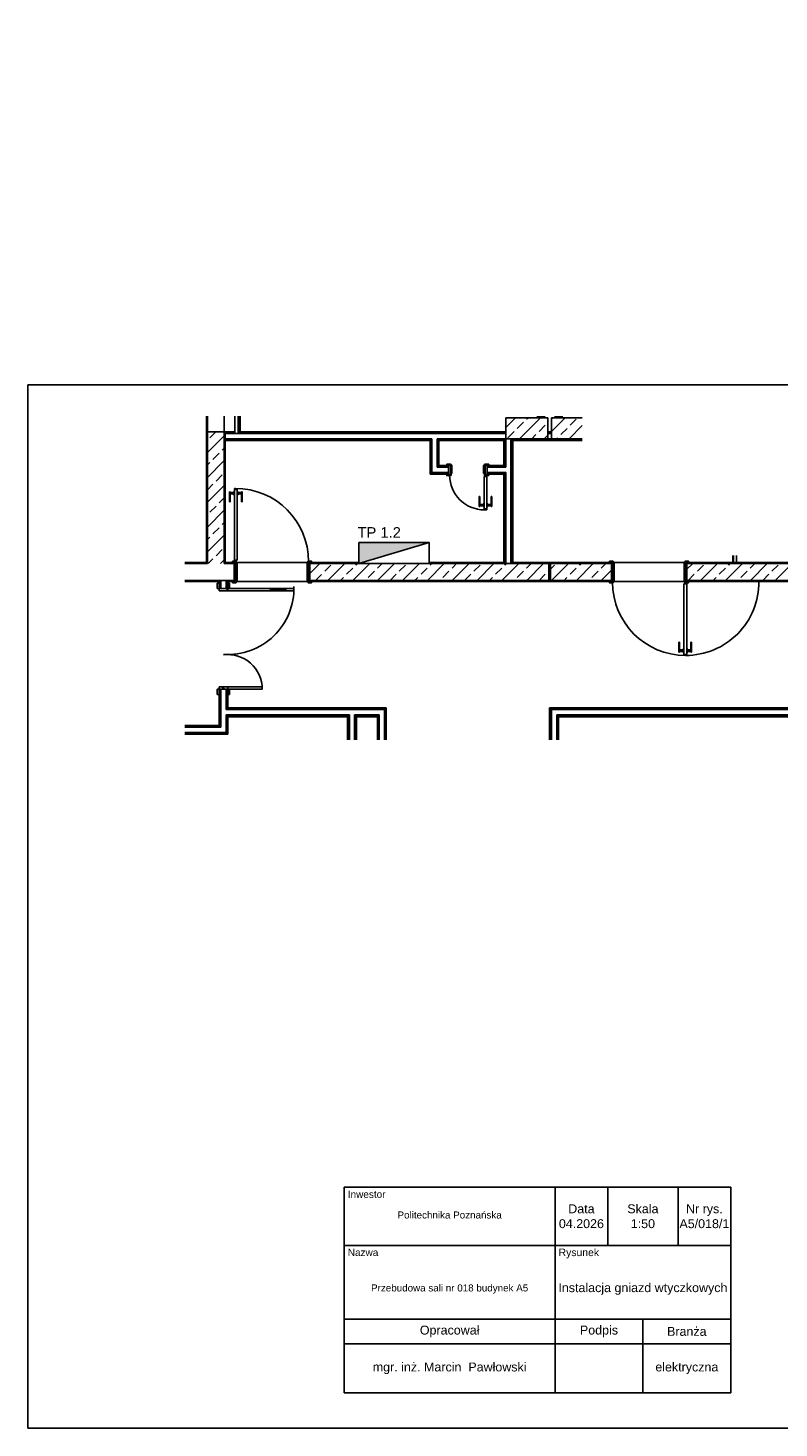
# Model space of a CAD drawing. Header units: millimetres. Extents: x 17842 to 101027, y -6186 to 35801.
# Tile 1 of 14: x 42977 to 53664, y -6186 to 13744. Entities that reach past the tile are written whole.
import ezdxf
from ezdxf.enums import TextEntityAlignment as Align

# ---------------------------------------------------------------- set-up
doc = ezdxf.new("R2010")
doc.units = ezdxf.units.MM
doc.layers.add('A-01$0$A-DOOR-FRAM', color=1, linetype='Continuous', lineweight=5)
doc.layers.add('A-01$0$A-WALL-PATT', color=2, linetype='Continuous', lineweight=5)
doc.layers.add('Gniazda', color=1, linetype='Continuous')
doc.styles.add('ARIAL', font='arial.ttf')
doc.styles.add('CMBiN-E-S-1007-01$0$Standard', font='arial.ttf')
pattern_1 = [(45, (0, 0), (-176.776, 176.776), []), (45, (176.78, 0), (-176.776, 176.776), [125, -62.5])]
pattern_2 = [(108.435, (99.06, 4e-11), (-381.00075, 761.99916), [144.579, -1060.248]), (139.399, (53.34, 137.16), (-2286.00951, 1904.988332), [70.253, -3442.394]), (136.848, (381, 182.88), (-5715.036136, 5333.9611315), [167.12, -8188.863]), (109.983, (259.08, 297.18), (-1142.99442, 3048.002439), [89.19, -4370.301]), (90, (228.6, 4e-11), (-381, 381), [76.2, -304.8]), (118.443, (228.6, 76.2), (2667.0058317, -4952.996557), [207.986, -10191.291]), (84.289, (129.54, 259.08), (-381.024388, -3428.996846), [76.58, -3752.423]), (129.806, (137.16, 335.28), (1524.01458, -1904.988895), [59.514, -2916.191])]

msp = doc.modelspace()

# ---------------------------------------------------------------- hatches: boundary and pattern name
h = msp.add_hatch()
h.set_pattern_fill('FP_15', color=256, style=0, pattern_type=2)
h.set_pattern_definition([(45, (-1e-10, 4e-05), (-176.7767, 176.7767), []), (45, (176.78, 4e-05), (-176.7767, 176.7767), [125, -62.5])])
h.paths.add_polyline_path([(50375, 7896), (50375, 8196), (49775, 8196), (49775, 7896), (50081, 7896)], flags=0)
h = msp.add_hatch()
h.set_pattern_fill('FP_1', color=256, style=0, pattern_type=2)
h.set_pattern_definition(pattern_1)
h.paths.add_polyline_path([(45770, 6120), (45770, 7996), (45530, 7996), (45530, 6120), (45675, 6120)], flags=0)
h = msp.add_hatch()
h.set_pattern_fill('FP_53', color=256, angle=180, style=0, pattern_type=2)
h.set_pattern_definition([(108.435, (99.06, 4e-11), (-381.00075, 761.99916), [144.579, -1060.248]), (139.399, (53.34, 137.16), (-2286.00951, 1904.988332), [70.253, -3442.394]), (136.848, (381, 182.88), (-5715.0361357, 5333.9611315), [167.12, -8188.863]), (109.983, (259.08, 297.18), (-1142.99442, 3048.002439), [89.19, -4370.301]), (90, (228.6, 4e-11), (-381, 381), [76.2, -304.8]), (118.443, (228.6, 76.2), (2667.0058317, -4952.996557), [207.986, -10191.291]), (84.289, (129.54, 259.08), (-381.024388, -3428.996846), [76.58, -3752.423]), (129.806, (137.16, 335.28), (1524.01458, -1904.988895), [59.514, -2916.191])])
h.paths.add_polyline_path([(46965, 5846), (47010, 5846), (47013, 5849), (47013, 5865), (47008, 5865), (47008, 5861), (46970, 5861), (46970, 6139), (47008, 6139), (47008, 6135), (47013, 6135), (47013, 6151), (47010, 6154), (46963, 6154), (46960, 6151), (46960, 6125), (46948, 6125), (46948, 5865), (46950, 5862), (46953, 5861), (46962, 5861), (46962, 5849)], flags=0)
h.paths.add_polyline_path([(45890, 5846), (45935, 5846), (45938, 5849), (45938, 5861), (45947, 5861), (45951, 5862), (45952, 5866), (45952, 6125), (45940, 6125), (45940, 6151), (45937, 6154), (45890, 6154), (45887, 6151), (45887, 6135), (45892, 6135), (45892, 6139), (45930, 6139), (45930, 5861), (45892, 5861), (45892, 5865), (45887, 5865), (45887, 5849)], flags=0)
h = msp.add_hatch()
h.set_pattern_fill('FP_1', color=256, style=0, pattern_type=2)
h.set_pattern_definition(pattern_1)
h.paths.add_polyline_path([(48612, 5880), (50390, 5880), (50390, 6120), (47172, 6120), (47172, 5880), (48123, 5880)], flags=0)
h = msp.add_hatch()
h.set_pattern_fill('FP_1', color=256, style=0, pattern_type=2)
h.set_pattern_definition(pattern_1)
h.paths.add_polyline_path([(54283, 5880), (56275, 5880), (56275, 6120), (52353, 6120), (52353, 5880), (53997, 5880)])
h.paths.add_polyline_path([(51278, 5880), (51278, 6120), (50410, 6120), (50410, 5880), (50570, 5880)])
h = msp.add_hatch()
h.set_pattern_fill('FP_83', color=256, style=0, pattern_type=2)
h.set_pattern_definition([(108.435, (99.06, 2e-11), (-381.00075, 761.99916), [144.579, -1060.248]), (139.399, (53.34, 137.16), (-2286.00951, 1904.988332), [70.253, -3442.394]), (136.848, (381, 182.88), (-5715.0361357, 5333.9611315), [167.12, -8188.863]), (109.983, (259.08, 297.18), (-1142.994419, 3048.002439), [89.19, -4370.301]), (90, (228.6, 2e-11), (-381, 381), [76.2, -304.8]), (118.443, (228.6, 76.2), (2667.0058317, -4952.9965568), [207.986, -10191.291]), (84.289, (129.54, 259.08), (-381.024388, -3428.996846), [76.58, -3752.423]), (129.806, (137.16, 335.28), (1524.01458, -1904.988895), [59.514, -2916.191])])
h.paths.add_polyline_path([(51255, 5846), (51302, 5846), (51305, 5849), (51305, 5875), (51317, 5875), (51317, 6135), (51316, 6138), (51312, 6139), (51303, 6139), (51303, 6151), (51300, 6154), (51255, 6154), (51252, 6151), (51252, 6135), (51257, 6135), (51257, 6139), (51295, 6139), (51295, 5861), (51257, 5861), (51257, 5865), (51252, 5865), (51252, 5849)], flags=0)
h.paths.add_polyline_path([(52375, 5846), (52378, 5849), (52378, 5865), (52373, 5865), (52373, 5861), (52335, 5861), (52335, 6139), (52373, 6139), (52373, 6135), (52378, 6135), (52378, 6151), (52375, 6154), (52330, 6154), (52327, 6151), (52327, 6139), (52318, 6139), (52314, 6138), (52313, 6134), (52313, 5875), (52325, 5875), (52325, 5849), (52328, 5846), (52346, 5846)], flags=0)
h = msp.add_hatch()
h.set_pattern_fill('FP_94', color=256, angle=270, style=0, pattern_type=2)
h.set_pattern_definition(pattern_2)
h.paths.add_polyline_path([(45696, 4333), (45821, 4333), (45821, 4363), (45696, 4363)], flags=0)
h.paths.add_polyline_path([(45821, 5733), (45821, 5763), (45696, 5763), (45696, 5733), (45818, 5733)], flags=0)
at = {"layer": 'A-01$0$A-DOOR-FRAM'}
h = msp.add_hatch(dxfattribs=at)
h.set_pattern_fill('FP_94', color=256, angle=270, style=0, pattern_type=2)
h.set_pattern_definition(pattern_2)
h.paths.add_polyline_path([(45671, 4257), (45696, 4257), (45696, 4333), (45671, 4333)], flags=0)
h.paths.add_polyline_path([(45696, 5763), (45696, 5839), (45671, 5839), (45671, 5763), (45675, 5763)], flags=0)
h = msp.add_hatch(dxfattribs=at)
h.set_pattern_fill('FP_94', color=256, angle=270, style=0, pattern_type=2)
h.set_pattern_definition(pattern_2)
h.paths.add_polyline_path([(45821, 4257), (45846, 4257), (45846, 4333), (45821, 4333)], flags=0)
h.paths.add_polyline_path([(45821, 5763), (45846, 5763), (45846, 5839), (45821, 5839)], flags=0)
at = {"layer": 'A-01$0$A-WALL-PATT'}
h = msp.add_hatch(dxfattribs=at)
h.set_pattern_fill('FP_17', color=256, style=0, pattern_type=2)
h.set_pattern_definition([(90, (0, 0), (-20, 1e-15), [])])
h.paths.add_polyline_path([(45995, 7996), (45995, 13744), (45983, 13744), (45983, 7996)], flags=0)
at = {"layer": 'Gniazda'}
msp.add_hatch(color=256, dxfattribs=at).paths.add_polyline_path([(48685, 6420), (47685, 6420), (47685, 6120)])

# ---------------------------------------------------------------- linework, layer by layer
for p, q in [((42977, 8664), (63977, 8664)), ((42977, -6186), (42977, 8664)), ((45515, 8216), (45515, 6135)), ((45530, 8216), (45530, 6120)), ((45770, 8216), (45770, 6135)), ((45920, 8216), (45920, 7971)), ((45970, 8216), (45970, 7971)), ((45983, 8216), (45983, 7984)), ((45995, 7996), (45995, 8216)), ((50375, 8196), (49775, 8196)), ((49775, 8196), (49775, 7896)), ((50228, 8216), (50228, 8196)), ((50240, 8216), (50240, 8209)), ((50240, 8209), (50328, 8209)), ((50328, 8196), (50328, 8216)), ((50375, 7896), (50375, 8196)), ((50865, 8196), (50425, 8196)), ((50425, 8196), (50425, 7896)), ((50478, 8216), (50478, 8196)), ((50478, 8209), (50565, 8209)), ((50565, 8216), (50565, 8209)), ((50578, 8196), (50578, 8216)), ((45785, 7996), (45530, 7996)), ((45920, 7996), (45785, 7996)), ((45785, 6135), (45785, 7996)), ((45920, 7984), (45785, 7984)), ((45983, 7996), (45995, 7996)), ((49775, 7984), (45983, 7984)), ((49775, 7996), (45995, 7996)), ((50425, 7996), (50375, 7996)), ((50425, 7984), (50375, 7984)), ((49775, 7971), (45785, 7971)), ((48725, 7896), (45785, 7896)), ((48712, 7884), (45785, 7884)), ((45785, 7871), (48700, 7871)), ((48700, 7871), (48700, 7391)), ((48712, 7404), (48712, 7884)), ((48725, 7416), (48725, 7896)), ((49775, 7896), (48800, 7896)), ((48800, 7491), (48800, 7896)), ((49762, 7884), (48812, 7884)), ((48812, 7504), (48812, 7884)), ((48825, 7871), (49750, 7871)), ((48825, 7516), (48825, 7871)), ((49750, 7871), (49750, 7516)), ((49762, 7504), (49762, 7884)), ((49775, 7491), (49775, 7896)), ((49775, 7896), (50375, 7896)), ((49850, 6120), (49850, 7896)), ((50865, 7884), (49862, 7884)), ((49862, 6135), (49862, 7884)), ((49875, 7871), (50865, 7871)), ((49875, 6135), (49875, 7871)), ((50425, 7971), (50375, 7971)), ((50425, 7896), (50375, 7896)), ((50425, 7896), (50865, 7896)), ((48700, 7391), (48960, 7391)), ((48960, 7404), (48712, 7404)), ((48960, 7416), (48725, 7416)), ((48960, 7491), (48800, 7491)), ((48960, 7504), (48812, 7504)), ((48960, 7516), (48825, 7516)), ((48935, 7532), (48935, 7516)), ((48935, 7391), (48935, 7375)), ((48993, 7535), (48938, 7535)), ((48940, 7516), (48940, 7520)), ((48940, 7520), (48988, 7520)), ((48940, 7387), (48940, 7391)), ((48988, 7387), (48940, 7387)), ((48960, 7391), (48960, 7516)), ((48988, 7520), (48988, 7387)), ((48996, 7520), (48996, 7532)), ((49005, 7520), (48996, 7520)), ((48998, 7375), (48998, 7401)), ((48998, 7401), (49010, 7401)), ((49010, 7401), (49010, 7515)), ((49460, 7515), (49460, 7401)), ((49460, 7401), (49472, 7401)), ((49474, 7520), (49465, 7520)), ((49472, 7401), (49472, 7375)), ((49474, 7532), (49474, 7520)), ((49532, 7535), (49477, 7535)), ((49482, 7387), (49482, 7520)), ((49482, 7520), (49530, 7520)), ((49530, 7387), (49482, 7387)), ((49750, 7516), (49510, 7516)), ((49510, 7516), (49510, 7391)), ((49762, 7504), (49510, 7504)), ((49775, 7491), (49510, 7491)), ((49775, 7416), (49510, 7416)), ((49762, 7404), (49510, 7404)), ((49510, 7391), (49750, 7391)), ((49530, 7520), (49530, 7516)), ((49530, 7391), (49530, 7387)), ((49535, 7516), (49535, 7532)), ((49535, 7375), (49535, 7391)), ((49750, 7391), (49750, 6135)), ((49762, 6135), (49762, 7404)), ((49775, 6120), (49775, 7416)), ((45929, 7188), (45915, 7186)), ((45915, 7186), (45915, 7175)), ((45915, 6169), (45915, 7175)), ((45915, 7175), (45955, 7175)), ((45930, 7175), (45930, 7187)), ((45955, 7175), (45955, 6169)), ((48938, 7372), (48995, 7372)), ((49467, 7357), (49507, 7357)), ((49467, 6897), (49467, 7357)), ((49475, 7372), (49532, 7372)), ((49493, 7357), (49493, 7368)), ((49495, 7370), (49507, 7368)), ((49507, 7368), (49507, 7357)), ((49507, 7357), (49507, 6897)), ((45845, 7140), (45855, 7140)), ((45845, 7000), (45845, 7140)), ((45855, 7000), (45845, 7000)), ((45855, 7140), (45855, 7000)), ((45855, 7130), (45900, 7130)), ((45900, 7110), (45855, 7110)), ((45900, 7140), (45915, 7140)), ((45900, 7100), (45900, 7140)), ((45915, 7100), (45900, 7100)), ((45970, 7140), (45955, 7140)), ((45955, 7100), (45970, 7100)), ((45970, 7100), (45970, 7140)), ((46015, 7130), (45970, 7130)), ((45970, 7110), (46015, 7110)), ((46015, 7140), (46015, 7000)), ((46025, 7140), (46015, 7140)), ((46015, 7000), (46025, 7000)), ((46025, 7000), (46025, 7140)), ((49397, 7072), (49397, 6932)), ((49407, 7072), (49397, 7072)), ((49407, 6932), (49407, 7072)), ((49567, 7072), (49577, 7072)), ((49567, 6932), (49567, 7072)), ((49577, 7072), (49577, 6932)), ((49397, 6932), (49407, 6932)), ((49452, 6962), (49407, 6962)), ((49407, 6942), (49452, 6942)), ((49452, 6972), (49452, 6932)), ((49467, 6972), (49452, 6972)), ((49452, 6932), (49467, 6932)), ((49507, 6897), (49467, 6897)), ((49472, 6897), (49472, 6885)), ((49473, 6884), (49507, 6886)), ((49507, 6972), (49522, 6972)), ((49522, 6932), (49507, 6932)), ((49507, 6886), (49507, 6897)), ((49522, 6972), (49522, 6932)), ((49522, 6962), (49567, 6962)), ((49567, 6942), (49522, 6942)), ((49577, 6932), (49567, 6932)), ((53009, 6233), (53009, 6135)), ((53014, 6233), (53014, 6135)), ((53059, 6135), (53059, 6233)), ((45530, 6135), (45211, 6135)), ((45530, 6120), (45211, 6120)), ((45913, 6135), (45770, 6135)), ((45770, 6135), (45770, 6120)), ((45913, 6120), (45770, 6120)), ((45887, 6151), (45887, 6135)), ((45937, 6154), (45890, 6154)), ((45892, 6135), (45892, 6139)), ((45892, 6139), (45930, 6139)), ((45913, 5865), (45913, 6135)), ((45913, 6135), (45930, 6135)), ((45915, 6158), (45915, 6169)), ((45955, 6169), (45915, 6169)), ((45928, 6156), (45915, 6158)), ((45929, 6169), (45929, 6158)), ((45930, 6139), (45930, 5861)), ((45940, 6125), (45940, 6151)), ((45940, 6135), (46960, 6135)), ((45952, 6125), (45940, 6125)), ((45952, 5866), (45952, 6125)), ((46960, 6125), (46948, 6125)), ((46948, 6125), (46948, 5866)), ((46960, 6151), (46960, 6125)), ((47010, 6154), (46963, 6154)), ((46970, 5861), (46970, 6139)), ((46970, 6139), (47008, 6139)), ((46970, 6135), (46988, 6135)), ((46988, 6135), (46988, 5865)), ((47685, 6135), (46988, 6135)), ((46988, 6120), (47685, 6120)), ((47008, 6139), (47008, 6135)), ((47013, 6135), (47013, 6151)), ((47172, 6120), (47172, 6135)), ((49750, 6135), (48685, 6135)), ((48685, 6120), (50390, 6120)), ((49750, 6135), (49775, 6135)), ((49850, 6135), (49875, 6135)), ((50390, 6135), (49875, 6135)), ((50390, 5865), (50390, 6135)), ((50390, 6135), (50410, 6135)), ((51278, 6135), (50410, 6135)), ((50410, 6135), (50410, 5865)), ((50410, 6120), (51278, 6120)), ((51252, 6151), (51252, 6135)), ((51300, 6154), (51255, 6154)), ((51257, 6135), (51257, 6139)), ((51257, 6139), (51295, 6139)), ((51278, 5865), (51278, 6135)), ((51278, 6135), (51295, 6135)), ((51295, 6139), (51295, 5861)), ((51303, 6139), (51303, 6151)), ((51312, 6139), (51303, 6139)), ((51317, 6135), (52313, 6135)), ((51317, 5875), (51317, 6134)), ((52313, 6134), (52313, 5875)), ((52327, 6139), (52318, 6139)), ((52327, 6151), (52327, 6139)), ((52375, 6154), (52330, 6154)), ((52335, 5861), (52335, 6139)), ((52335, 6139), (52373, 6139)), ((52335, 6135), (52353, 6135)), ((54151, 6135), (52353, 6135)), ((52353, 6135), (52353, 5865)), ((56275, 6120), (52353, 6120)), ((52373, 6139), (52373, 6135)), ((52378, 6135), (52378, 6151)), ((45913, 5880), (45211, 5880)), ((45211, 5865), (45696, 5865)), ((45671, 5839), (45671, 5763)), ((45696, 5839), (45671, 5839)), ((45696, 5865), (45696, 5763)), ((45721, 5865), (45696, 5865)), ((45709, 5763), (45709, 5865)), ((45721, 5763), (45721, 5880)), ((45796, 5763), (45796, 5880)), ((45821, 5865), (45796, 5865)), ((45809, 5763), (45809, 5865)), ((45821, 5865), (45913, 5865)), ((45821, 5763), (45821, 5865)), ((45846, 5839), (45821, 5839)), ((45846, 5763), (45846, 5839)), ((45887, 5865), (45887, 5849)), ((45890, 5846), (45935, 5846)), ((45892, 5861), (45892, 5865)), ((45930, 5861), (45892, 5861)), ((45930, 5865), (45913, 5865)), ((45938, 5849), (45938, 5861)), ((45938, 5861), (45947, 5861)), ((46948, 5865), (45952, 5865)), ((46953, 5861), (46962, 5861)), ((46962, 5861), (46962, 5849)), ((46965, 5846), (47010, 5846)), ((46988, 5865), (46970, 5865)), ((47008, 5861), (46970, 5861)), ((46988, 5880), (50390, 5880)), ((46988, 5865), (50390, 5865)), ((47008, 5865), (47008, 5861)), ((47013, 5849), (47013, 5865)), ((47172, 5865), (47172, 5880)), ((50410, 5865), (50390, 5865)), ((50410, 5880), (51278, 5880)), ((50410, 5865), (51278, 5865)), ((51252, 5865), (51252, 5849)), ((51255, 5846), (51302, 5846)), ((51257, 5861), (51257, 5865)), ((51295, 5861), (51257, 5861)), ((51295, 5865), (51278, 5865)), ((51305, 5849), (51305, 5875)), ((51305, 5875), (51317, 5875)), ((52325, 5865), (51305, 5865)), ((52310, 5831), (52350, 5831)), ((52310, 4825), (52310, 5831)), ((52313, 5875), (52325, 5875)), ((52325, 5875), (52325, 5849)), ((52328, 5846), (52375, 5846)), ((52353, 5865), (52335, 5865)), ((52373, 5861), (52335, 5861)), ((52336, 5831), (52336, 5842)), ((52337, 5844), (52350, 5842)), ((52350, 5842), (52350, 5831)), ((52350, 5831), (52350, 4825)), ((56275, 5880), (52353, 5880)), ((52353, 5865), (54875, 5865)), ((52373, 5865), (52373, 5861)), ((52378, 5849), (52378, 5865)), ((45671, 5763), (45696, 5763)), ((45696, 5763), (45821, 5763)), ((45696, 5763), (45696, 5733)), ((45696, 5733), (45821, 5733)), ((45821, 5763), (46761, 5763)), ((45821, 5763), (45821, 5733)), ((45821, 5733), (45821, 5763)), ((45821, 5763), (45846, 5763)), ((45821, 5733), (46761, 5733)), ((46426, 5763), (46426, 5733)), ((46426, 5748), (46645, 5748)), ((46645, 5763), (46645, 5733)), ((46761, 5763), (46761, 5733)), ((52240, 5000), (52240, 4860)), ((52250, 5000), (52240, 5000)), ((52250, 4860), (52250, 5000)), ((52410, 5000), (52420, 5000)), ((52410, 4860), (52410, 5000)), ((52420, 5000), (52420, 4860)), ((52240, 4860), (52250, 4860)), ((52295, 4890), (52250, 4890)), ((52250, 4870), (52295, 4870)), ((52295, 4900), (52295, 4860)), ((52310, 4900), (52295, 4900)), ((52295, 4860), (52310, 4860)), ((52350, 4825), (52310, 4825)), ((52335, 4825), (52335, 4813)), ((52337, 4812), (52350, 4814)), ((52350, 4900), (52365, 4900)), ((52365, 4860), (52350, 4860)), ((52350, 4814), (52350, 4825)), ((52365, 4900), (52365, 4860)), ((52365, 4890), (52410, 4890)), ((52410, 4870), (52365, 4870)), ((52420, 4860), (52410, 4860)), ((45671, 4333), (45671, 4257)), ((45696, 4333), (45671, 4333)), ((45671, 4257), (45696, 4257)), ((45696, 4363), (45696, 4333)), ((45821, 4363), (45696, 4363)), ((45696, 4333), (45696, 3815)), ((45821, 4333), (45696, 4333)), ((45709, 3802), (45709, 4333)), ((45721, 3790), (45721, 4333)), ((45796, 4040), (45796, 4333)), ((45809, 4052), (45809, 4333)), ((45821, 4363), (46311, 4363)), ((45821, 4333), (45821, 4363)), ((45821, 4333), (45821, 4363)), ((45821, 4065), (45821, 4333)), ((45821, 4333), (46311, 4333)), ((45846, 4333), (45821, 4333)), ((45821, 4257), (45846, 4257)), ((45846, 4257), (45846, 4333)), ((46311, 4333), (46311, 4363)), ((48050, 4040), (45796, 4040)), ((48063, 4052), (45809, 4052)), ((48075, 4065), (45821, 4065)), ((48050, 3612), (48050, 4040)), ((48063, 3612), (48063, 4052)), ((48075, 3612), (48075, 4065)), ((54875, 4065), (50400, 4065)), ((50400, 4065), (50400, 3612)), ((50413, 4052), (54875, 4052)), ((50413, 3612), (50413, 4052)), ((50425, 3612), (50425, 4040)), ((50425, 4040), (58715, 4040)), ((45696, 3815), (45211, 3815)), ((45709, 3802), (45211, 3802)), ((45721, 3790), (45211, 3790)), ((47550, 3965), (45796, 3965)), ((45796, 3715), (45796, 3965)), ((47538, 3952), (45809, 3952)), ((45809, 3702), (45809, 3952)), ((45821, 3940), (47525, 3940)), ((45821, 3690), (45821, 3940)), ((47525, 3940), (47525, 3612)), ((47538, 3612), (47538, 3952)), ((47550, 3612), (47550, 3965)), ((47975, 3965), (47625, 3965)), ((47625, 3612), (47625, 3965)), ((47963, 3952), (47638, 3952)), ((47638, 3612), (47638, 3952)), ((47650, 3940), (47950, 3940)), ((47650, 3612), (47650, 3940)), ((47950, 3940), (47950, 3612)), ((47963, 3612), (47963, 3952)), ((47975, 3612), (47975, 3965)), ((50500, 3965), (53975, 3965)), ((50500, 3612), (50500, 3965)), ((50513, 3952), (53962, 3952)), ((50513, 3612), (50513, 3952)), ((50525, 3940), (53950, 3940)), ((50525, 3612), (50525, 3940)), ((45796, 3715), (45211, 3715)), ((45809, 3702), (45211, 3702)), ((45211, 3690), (45821, 3690)), ((42977, -6186), (63977, -6186))]:
    msp.add_line(p, q)
at = {"linetype": 'Continuous'}
for p, q in [((50425, 7999), (50622, 8196)), ((50425, 8175), (50446, 8196)), ((50691, 8088), (50779, 8176)), ((50558, 7955), (50647, 8043)), ((50676, 7896), (50865, 8085)), ((50499, 7896), (50514, 7911)), ((46988, 5976), (47132, 6120)), ((47069, 5880), (47155, 5966))]:
    msp.add_line(p, q, dxfattribs=at)
at = {"color": 7, "linetype": 'Continuous'}
for points in [[(52977, -2759), (47477, -2759), (47477, -5686)], [(50477, -2759), (50477, -5686)], [(51227, -2759), (51227, -3586)], [(52227, -2759), (52227, -3586)], [(52977, -5686), (52977, -2759)], [(47477, -3586), (52977, -3586)], [(47477, -4636), (52977, -4636)], [(51727, -4636), (51727, -5686)], [(47477, -4986), (52977, -4986)], [(47477, -5686), (52977, -5686)]]:
    msp.add_lwpolyline(points, dxfattribs=at)
for centre, radius, start, end in [((48938, 7532), 3, 90, 180), ((48938, 7375), 3, 180, 270), ((49471, 7378), 494, 180, 270), ((48993, 7532), 3, 0, 90), ((48995, 7375), 3, 270, 0), ((49005, 7515), 5, 0, 90), ((49465, 7515), 5, 90, 180), ((49475, 7375), 3, 180, 270), ((49477, 7532), 3, 90, 180), ((49532, 7532), 3, 0, 90), ((49532, 7375), 3, 270, 0), ((45929, 7187), 1.46, 0, 90), ((45930, 6148), 1040, 0, 90), ((49495, 7368), 1.46, 90, 180), ((49473, 6885), 1.46, 180, 270), ((45890, 6151), 3, 90, 180), ((45928, 6158), 1.46, 270, 0), ((45937, 6151), 3, 0, 90), ((46963, 6151), 3, 90, 180), ((47010, 6151), 3, 0, 90), ((51255, 6151), 3, 90, 180), ((51300, 6151), 3, 0, 90), ((51312, 6134), 5, 0, 90), ((52318, 6134), 5, 90, 180), ((52330, 6151), 3, 90, 180), ((52375, 6151), 3, 0, 90), ((45821, 5765), 940, 266.1876, 1.8047), ((45890, 5849), 3, 180, 270), ((45935, 5849), 3, 270, 0), ((45947, 5866), 5, 270, 0), ((46953, 5866), 5, 180, 270), ((46965, 5849), 3, 180, 270), ((47010, 5849), 3, 270, 0), ((51255, 5849), 3, 180, 270), ((52335, 5852), 1040, 180, 270), ((51302, 5849), 3, 270, 0), ((52328, 5849), 3, 180, 270), ((52336, 5852), 1040, 270, 0.7312), ((52337, 5842), 1.46, 90, 180), ((52375, 5849), 3, 270, 0), ((45821, 4333), 490, 0, 97.3281), ((52337, 4813), 1.46, 180, 270)]:
    msp.add_arc(centre, radius, start, end)
at = {"layer": 'Gniazda'}
msp.add_line((47685, 6120), (48685, 6420), dxfattribs=at)
msp.add_lwpolyline([(47685, 6420), (48685, 6420), (48685, 6120), (47685, 6120)], close=True, dxfattribs=at)

# ---------------------------------------------------------------- texts
at = {"color": 7, "style": 'ARIAL'}
for s, height, p in [('Inwestor', 101.6, (47528, -2859)), ('Nazwa', 101.6, (47528, -3686)), ('Rysunek', 105.8, (50528, -3686))]:
    msp.add_text(s, height=height, dxfattribs=at).set_placement(p, align=Align.MIDDLE_LEFT)
at = {"attachment_point": 5, "style": 'ARIAL'}
for s, insert, char_height, width in [('Data\\P04.2026', (50852, -3172), 127, 750), ('Skala\\P1:50', (51727, -3172), 127, 1000), ('Nr rys.\\PA5/018/1', (52602, -3172), 127, 750), ('Politechnika Poznańska', (48977, -3154), 100, 3000), ('Przebudowa sali nr 018 budynek A5', (48977, -4207), 100, 3000), ('Instalacja gniazd wtyczkowych', (51727, -4207), 127, 2500), ('Opracował', (48977, -4811), 127, 3000), ('Podpis', (51102, -4811), 127, 1250), ('Bran{\\fArial|b0|i0|c238|p34;ża}', (52352, -4811), 127, 1250), ('mgr. in{\\fArial|b0|i0|c238|p34;ż. Marcin  Pawłowski}', (48977, -5336), 127, 3000), ('{\\fArial|b0|i0|c238|p34;elektryczna}', (52352, -5336), 127, 1250)]:
    msp.add_mtext(s, dxfattribs=dict(at, insert=insert, char_height=char_height, width=width))
at = {"layer": 'Gniazda', "insert": (47666, 6638), "char_height": 150, "width": 673.82, "attachment_point": 1, "style": 'CMBiN-E-S-1007-01$0$Standard'}
msp.add_mtext('TP 1.2', dxfattribs=at)

doc.saveas('drawing.dxf')
